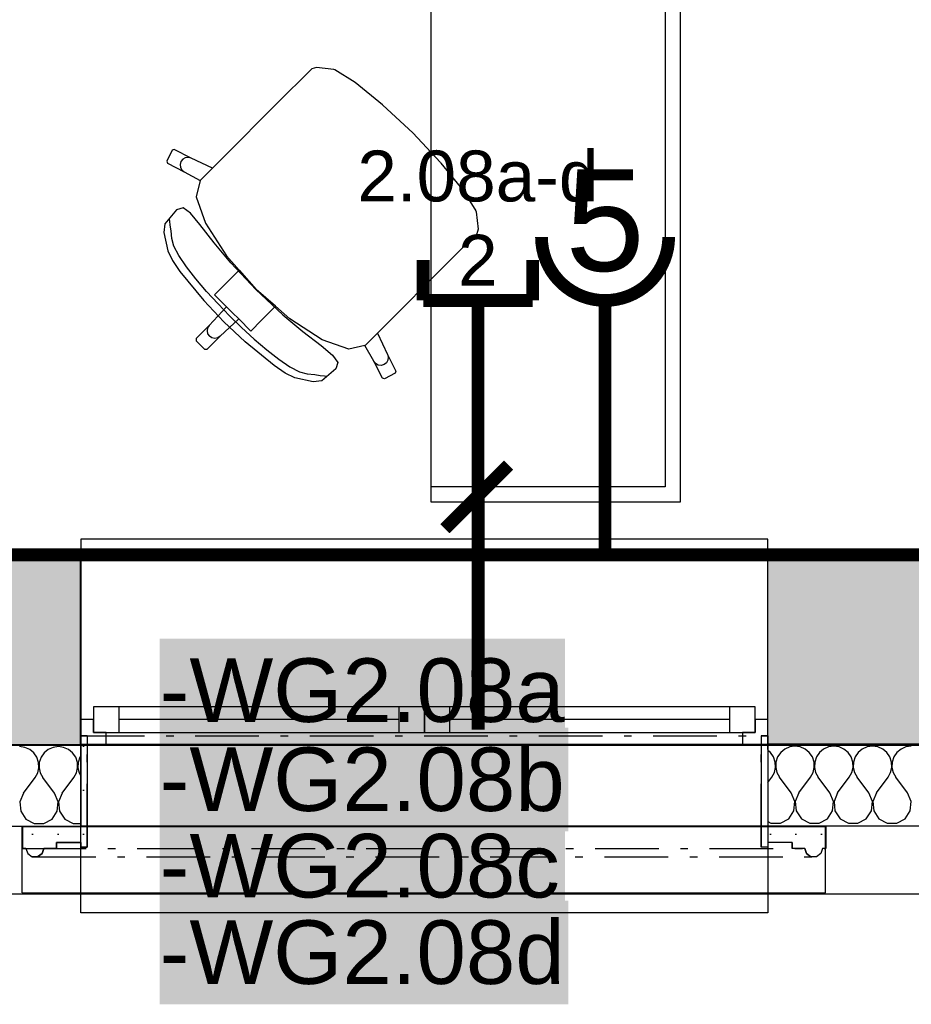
# Model space of a CAD drawing. Extents: x -12025 to 39812, y -30157 to 12.
# Tile 4 of 59: x 13350 to 15102, y -21509 to -19573. Entities that reach past the tile are written whole.
import ezdxf
from ezdxf.enums import TextEntityAlignment as Align

# ---------------------------------------------------------------- set-up
doc = ezdxf.new("R2010")
doc.units = 0
doc.header["$MEASUREMENT"] = 0
for name, pattern in [('Telekomunikacni vodic', [9.25, 3, -0.75, 3, -0.75, 0.125, -0.75, 0.125, -0.75]), ('Čerchovaná M', [225, 125, -42.5, 15, -42.5]), ('Čerchovaná S', [175, 75, -42.5, 15, -42.5])]:
    doc.linetypes.add(name, pattern=pattern)
for name, color, linetype in [('0 (Pozadí)', 254, 'Continuous'), ('OÚ Dukovany internet + tv + data', 192, 'Continuous'), ('OÚ Dukovany půdorys podklad 2NP', 7, 'Continuous'), ('OÚ Dukovany zásuvky', 92, 'Continuous'), ('Zakladni', 7, 'Continuous')]:
    doc.layers.add(name, color=color, linetype=linetype)
doc.styles.add('Arial', font='txt')
doc.styles.add('Arial_B', font='txt')
pattern_1 = [(0, (0, 0), (0, 86.60254), [0, -50]), (0, (25, 43.3), (0, 86.60254), [0, -50])]

# ---------------------------------------------------------------- blocks, each defined once
blk = doc.blocks.new('Zásuvka (2)')
at = {"color": 0, "linetype": 'Continuous', "const_width": 25}
for points in [[(0, -125, -0.414214), (-125, 0)], [(125, 0, -0.414214), (0, -125)]]:
    blk.add_lwpolyline(points, format="xyb", dxfattribs=at)
blk.add_lwpolyline([(0, -250), (0, -125)], dxfattribs=at)
at = {"color": 0, "linetype": 'Continuous', "style": 'Arial'}
blk.add_text('5', height=200, dxfattribs=at).set_placement((0, -66.9), align=Align.CENTER)
blk = doc.blocks.new('Telekomunikační zásuvka (10)')
at = {"color": 0, "linetype": 'Continuous', "const_width": 25}
for points in [[(-107.5, 204.3), (-107.5, 125)], [(107.5, 204.3), (107.5, 125)], [(-107.5, 125), (107.5, 125)], [(0, 125), (0, 0)]]:
    blk.add_lwpolyline(points, dxfattribs=at)
at = {"color": 0, "linetype": 'Continuous', "style": 'Arial'}
for s, p in [('2.08a-d', (0, 319.7)), ('2', (0, 154.1))]:
    blk.add_text(s, height=100, dxfattribs=at).set_placement(p, align=Align.CENTER)
blk = doc.blocks.new('(61)')
at = {"color": 7, "linetype": 'Continuous', "const_width": 25}
for points in [[(60, 60), (-65, -65)], [(0, 0), (0, -460)]]:
    blk.add_lwpolyline(points, dxfattribs=at)
at = {"layer": '0 (Pozadí)', "linetype": 'Continuous'}
blk.add_solid([(-625.8, -456.3), (177.3, -456.3), (-625.8, -659.8), (177.3, -659.8)], dxfattribs=at)
at = {"color": 7, "linetype": 'Continuous', "style": 'Arial_B'}
blk.add_text('-WG2.08b', height=125, dxfattribs=at).set_placement((-625.8, -619.8))
blk = doc.blocks.new('(62)')
at = {"color": 7, "linetype": 'Continuous', "const_width": 25}
for points in [[(60, 60), (-65, -65)], [(0, 0), (0, -460)]]:
    blk.add_lwpolyline(points, dxfattribs=at)
at = {"layer": '0 (Pozadí)', "linetype": 'Continuous'}
blk.add_solid([(-625.1, -626.3), (170.8, -626.3), (-625.1, -829.8), (170.8, -829.8)], dxfattribs=at)
at = {"color": 7, "linetype": 'Continuous', "style": 'Arial_B'}
blk.add_text('-WG2.08c', height=125, dxfattribs=at).set_placement((-625.1, -789.8))
blk = doc.blocks.new('(63)')
at = {"color": 7, "linetype": 'Continuous', "const_width": 25}
for points in [[(60, 60), (-65, -65)], [(0, 0), (0, -460)]]:
    blk.add_lwpolyline(points, dxfattribs=at)
at = {"layer": '0 (Pozadí)', "linetype": 'Continuous'}
blk.add_solid([(-625.1, -796.3), (178, -796.3), (-625.1, -999.8), (178, -999.8)], dxfattribs=at)
at = {"color": 7, "linetype": 'Continuous', "style": 'Arial_B'}
blk.add_text('-WG2.08d', height=125, dxfattribs=at).set_placement((-625.1, -959.8))
blk = doc.blocks.new('(64)')
at = {"color": 7, "linetype": 'Continuous', "const_width": 25}
for points in [[(60, 60), (-65, -65)], [(0, 0), (0, -460)]]:
    blk.add_lwpolyline(points, dxfattribs=at)
at = {"layer": '0 (Pozadí)', "linetype": 'Continuous'}
blk.add_solid([(-625.1, -281.3), (170.8, -281.3), (-625.1, -484.8), (170.8, -484.8)], dxfattribs=at)
at = {"color": 7, "linetype": 'Continuous', "style": 'Arial_B'}
blk.add_text('-WG2.08a', height=125, dxfattribs=at).set_placement((-625.1, -444.8))

msp = doc.modelspace()

# ---------------------------------------------------------------- hatches: boundary and pattern name
at = {"layer": 'OÚ Dukovany půdorys podklad 2NP', "linetype": 'Continuous'}
h = msp.add_hatch(dxfattribs=at)
h.set_pattern_fill('OMÍTKA_01', color=21, style=0, pattern_type=2)
h.set_pattern_definition(pattern_1)
edge = h.paths.add_edge_path()
edge.add_spline(control_points=[(13355.4, -21158.9), (13355.4, -21158.9), (13355.4, -21202), (13355.4, -21202)], knot_values=[0, 0, 0, 0, 1, 1, 1, 1], degree=3, periodic=0)
edge.add_spline(control_points=[(13355.4, -21202), (13355.4, -21202), (13361.9, -21202), (13361.9, -21202)], knot_values=[0, 0, 0, 0, 1, 1, 1, 1], degree=3, periodic=0)
edge.add_spline(control_points=[(13361.9, -21202), (13361.9, -21202), (13365.3, -21212.2), (13365.3, -21212.2)], knot_values=[0, 0, 0, 0, 1, 1, 1, 1], degree=3, periodic=0)
edge.add_spline(control_points=[(13365.3, -21212.2), (13365.3, -21212.2), (13374, -21218.6), (13374, -21218.6)], knot_values=[0, 0, 0, 0, 1, 1, 1, 1], degree=3, periodic=0)
edge.add_spline(control_points=[(13374, -21218.6), (13374, -21218.6), (13384.8, -21218.6), (13384.8, -21218.6)], knot_values=[0, 0, 0, 0, 1, 1, 1, 1], degree=3, periodic=0)
edge.add_spline(control_points=[(13384.8, -21218.6), (13384.8, -21218.6), (13393.6, -21212.2), (13393.6, -21212.2)], knot_values=[0, 0, 0, 0, 1, 1, 1, 1], degree=3, periodic=0)
edge.add_spline(control_points=[(13393.6, -21212.2), (13393.6, -21212.2), (13396.9, -21202), (13396.9, -21202)], knot_values=[0, 0, 0, 0, 1, 1, 1, 1], degree=3, periodic=0)
edge.add_spline(control_points=[(13396.9, -21202), (13396.9, -21202), (13421.9, -21202), (13421.9, -21202)], knot_values=[0, 0, 0, 0, 1, 1, 1, 1], degree=3, periodic=0)
edge.add_spline(control_points=[(13421.9, -21202), (13421.9, -21202), (13421.9, -21190.6), (13421.9, -21190.6)], knot_values=[0, 0, 0, 0, 1, 1, 1, 1], degree=3, periodic=0)
edge.add_spline(control_points=[(13421.9, -21190.6), (13421.9, -21190.6), (13469.7, -21190.6), (13469.7, -21190.6)], knot_values=[0, 0, 0, 0, 1, 1, 1, 1], degree=3, periodic=0)
edge.add_spline(control_points=[(13469.7, -21190.6), (13469.7, -21190.6), (13469.7, -21199.8), (13469.7, -21199.8)], knot_values=[0, 0, 0, 0, 1, 1, 1, 1], degree=3, periodic=0)
edge.add_spline(control_points=[(13469.7, -21199.8), (13469.7, -21199.8), (13482.4, -21199.8), (13482.4, -21199.8)], knot_values=[0, 0, 0, 0, 1, 1, 1, 1], degree=3, periodic=0)
edge.add_spline(control_points=[(13482.4, -21199.8), (13482.4, -21199.8), (13482.4, -20981), (13482.4, -20981)], knot_values=[0, 0, 0, 0, 1, 1, 1, 1], degree=3, periodic=0)
edge.add_spline(control_points=[(13482.4, -20981), (13482.4, -20981), (13469.7, -20981), (13469.7, -20981)], knot_values=[0, 0, 0, 0, 1, 1, 1, 1], degree=3, periodic=0)
edge.add_spline(control_points=[(13469.7, -20981), (13469.7, -20981), (13469.7, -21158.9), (13469.7, -21158.9)], knot_values=[0, 0, 0, 0, 1, 1, 1, 1], degree=3, periodic=0)
edge.add_spline(control_points=[(13469.7, -21158.9), (13469.7, -21158.9), (13355.4, -21158.9), (13355.4, -21158.9)], knot_values=[0, 0, 0, 0, 1, 1, 1, 1], degree=3, periodic=0)
edge.add_spline(control_points=[(13355.4, -21158.9), (13355.4, -21158.9), (13355.4, -21158.9), (13355.4, -21158.9)], knot_values=[0, 0, 0, 0, 1, 1, 1, 1], degree=3, periodic=0)
h = msp.add_hatch(dxfattribs=at)
h.set_pattern_fill('OMÍTKA_01', color=21, style=0, pattern_type=2)
h.set_pattern_definition(pattern_1)
edge = h.paths.add_edge_path()
edge.add_spline(control_points=[(14819.7, -21158.9), (14819.7, -21158.9), (14819.7, -20981), (14819.7, -20981)], knot_values=[0, 0, 0, 0, 1, 1, 1, 1], degree=3, periodic=0)
edge.add_spline(control_points=[(14819.7, -20981), (14819.7, -20981), (14807, -20981), (14807, -20981)], knot_values=[0, 0, 0, 0, 1, 1, 1, 1], degree=3, periodic=0)
edge.add_spline(control_points=[(14807, -20981), (14807, -20981), (14807, -21199.8), (14807, -21199.8)], knot_values=[0, 0, 0, 0, 1, 1, 1, 1], degree=3, periodic=0)
edge.add_spline(control_points=[(14807, -21199.8), (14807, -21199.8), (14819.7, -21199.8), (14819.7, -21199.8)], knot_values=[0, 0, 0, 0, 1, 1, 1, 1], degree=3, periodic=0)
edge.add_spline(control_points=[(14819.7, -21199.8), (14819.7, -21199.8), (14819.7, -21190.6), (14819.7, -21190.6)], knot_values=[0, 0, 0, 0, 1, 1, 1, 1], degree=3, periodic=0)
edge.add_spline(control_points=[(14819.7, -21190.6), (14819.7, -21190.6), (14867.5, -21190.6), (14867.5, -21190.6)], knot_values=[0, 0, 0, 0, 1, 1, 1, 1], degree=3, periodic=0)
edge.add_spline(control_points=[(14867.5, -21190.6), (14867.5, -21190.6), (14867.5, -21202), (14867.5, -21202)], knot_values=[0, 0, 0, 0, 1, 1, 1, 1], degree=3, periodic=0)
edge.add_spline(control_points=[(14867.5, -21202), (14867.5, -21202), (14892.5, -21202), (14892.5, -21202)], knot_values=[0, 0, 0, 0, 1, 1, 1, 1], degree=3, periodic=0)
edge.add_spline(control_points=[(14892.5, -21202), (14892.5, -21202), (14895.8, -21212.2), (14895.8, -21212.2)], knot_values=[0, 0, 0, 0, 1, 1, 1, 1], degree=3, periodic=0)
edge.add_spline(control_points=[(14895.8, -21212.2), (14895.8, -21212.2), (14904.6, -21218.6), (14904.6, -21218.6)], knot_values=[0, 0, 0, 0, 1, 1, 1, 1], degree=3, periodic=0)
edge.add_spline(control_points=[(14904.6, -21218.6), (14904.6, -21218.6), (14915.4, -21218.6), (14915.4, -21218.6)], knot_values=[0, 0, 0, 0, 1, 1, 1, 1], degree=3, periodic=0)
edge.add_spline(control_points=[(14915.4, -21218.6), (14915.4, -21218.6), (14924.1, -21212.2), (14924.1, -21212.2)], knot_values=[0, 0, 0, 0, 1, 1, 1, 1], degree=3, periodic=0)
edge.add_spline(control_points=[(14924.1, -21212.2), (14924.1, -21212.2), (14927.4, -21202), (14927.4, -21202)], knot_values=[0, 0, 0, 0, 1, 1, 1, 1], degree=3, periodic=0)
edge.add_spline(control_points=[(14927.4, -21202), (14927.4, -21202), (14934, -21202), (14934, -21202)], knot_values=[0, 0, 0, 0, 1, 1, 1, 1], degree=3, periodic=0)
edge.add_spline(control_points=[(14934, -21202), (14934, -21202), (14934, -21158.9), (14934, -21158.9)], knot_values=[0, 0, 0, 0, 1, 1, 1, 1], degree=3, periodic=0)
edge.add_spline(control_points=[(14934, -21158.9), (14934, -21158.9), (14819.7, -21158.9), (14819.7, -21158.9)], knot_values=[0, 0, 0, 0, 1, 1, 1, 1], degree=3, periodic=0)
edge.add_spline(control_points=[(14819.7, -21158.9), (14819.7, -21158.9), (14819.7, -21158.9), (14819.7, -21158.9)], knot_values=[0, 0, 0, 0, 1, 1, 1, 1], degree=3, periodic=0)

# ---------------------------------------------------------------- linework, layer by layer
at = {"layer": 'OÚ Dukovany internet + tv + data', "linetype": 'Telekomunikacni vodic', "ltscale": 100, "const_width": 25}
msp.add_lwpolyline([(12302.8, -20625), (13500, -20625), (14250, -20625), (14250, -20250)], dxfattribs=at)
at = {"layer": 'OÚ Dukovany půdorys podklad 2NP', "color": 1, "linetype": 'Continuous'}
for p, q in [((14617.9, -18678.7), (14617.9, -20491.1)), ((14647.9, -20491.1), (14647.9, -18678.7)), ((13923.6, -19669.6), (13901.7, -19691.6)), ((13932.9, -19666.8), (13923.6, -19669.6)), ((13966.9, -19670.7), (13932.9, -19666.8)), ((13969, -19671.6), (13966.9, -19670.7)), ((14009, -19696.6), (13969, -19671.6)), ((13901.7, -19691.6), (13876.2, -19717.1)), ((14062.7, -19740.1), (14009, -19696.6)), ((13876.2, -19717.1), (13728.3, -19864.9)), ((14063.5, -19740.8), (14062.7, -19740.1)), ((14121.9, -19795.6), (14063.5, -19740.8)), ((14121.9, -19795.6), (14176.7, -19854)), ((13649.4, -19829.7), (13638.6, -19851)), ((13653.5, -19828.4), (13649.4, -19829.7)), ((13686.6, -19845.4), (13653.5, -19828.4)), ((13638.6, -19851), (13639.9, -19855.1)), ((13639.9, -19855.1), (13673, -19872.1)), ((13666.4, -19851.8), (13664.8, -19857.5)), ((13664.8, -19857.5), (13665.5, -19863.3)), ((13670, -19847.2), (13666.4, -19851.8)), ((13675.1, -19844.4), (13670, -19847.2)), ((13680.9, -19843.7), (13675.1, -19844.4)), ((13686.6, -19845.4), (13680.9, -19843.7)), ((13728.3, -19864.9), (13686.6, -19845.4)), ((14176.7, -19854), (14177.4, -19854.8)), ((14177.4, -19854.8), (14220.9, -19908.5)), ((13665.5, -19863.3), (13668.4, -19868.4)), ((13668.4, -19868.4), (13673, -19872.1)), ((13673, -19872.1), (13704, -19889.4)), ((13704.1, -19889.2), (13728.3, -19864.9)), ((13704, -19889.4), (13696.6, -19921.3)), ((13704.1, -19889.2), (13704, -19889.4)), ((14220.9, -19908.5), (14245.9, -19948.5)), ((13696.6, -19921.3), (13714.9, -19973.3)), ((13657.9, -19946.5), (13634.8, -19974.3)), ((13670.9, -19943), (13657.9, -19946.5)), ((13685.2, -19953.1), (13670.9, -19943)), ((13703.8, -19975.3), (13685.2, -19953.1)), ((14245.9, -19948.5), (14246.8, -19950.7)), ((14246.8, -19950.7), (14250.8, -19984.6)), ((13644.4, -19969), (13643.6, -19964.5)), ((13645.2, -19977.1), (13644.4, -19969)), ((13714.9, -19973.3), (13756.3, -20037.1)), ((13634.8, -19974.3), (13632.9, -19991.1)), ((13632.9, -19991.1), (13640.6, -20027.2)), ((13647.2, -19987.8), (13645.2, -19977.1)), ((13648.4, -20003.2), (13647.2, -19987.8)), ((13731.7, -20011.5), (13703.8, -19975.3)), ((14250.8, -19984.6), (14247.9, -19993.9)), ((13652.3, -20018), (13648.4, -20003.2)), ((13764.4, -20050.8), (13731.7, -20011.5)), ((14247.9, -19993.9), (14225.9, -20015.8)), ((13640.6, -20027.2), (13649.6, -20046.4)), ((13662.2, -20036.8), (13652.3, -20018)), ((14225.9, -20015.8), (14200.4, -20041.3)), ((13649.6, -20046.4), (13664.5, -20068.1)), ((13677.1, -20058.7), (13662.2, -20036.8)), ((13756.3, -20037.1), (13781.1, -20065.3)), ((13813.9, -20103.6), (13764.4, -20050.8)), ((14200.4, -20041.3), (14052.6, -20189.2)), ((13664.5, -20068.1), (13711.3, -20124.8)), ((13695.7, -20082.5), (13677.1, -20058.7)), ((13781.1, -20065.3), (13753.7, -20092.6)), ((13781.1, -20065.3), (13814.4, -20103.1)), ((13716.8, -20107.2), (13695.7, -20082.5)), ((13739.4, -20131.8), (13716.8, -20107.2)), ((13753.7, -20092.6), (13732.5, -20113.8)), ((13813.9, -20103.6), (13866.7, -20153.1)), ((13852.2, -20136.4), (13814.4, -20103.1)), ((13711.3, -20124.8), (13750.5, -20167)), ((13732.5, -20113.8), (13756.2, -20137.4)), ((13756.2, -20137.4), (13722.2, -20174)), ((13762.2, -20155.3), (13739.4, -20131.8)), ((13756.2, -20137.4), (13768.1, -20149.4)), ((13852.2, -20136.4), (13824.9, -20163.8)), ((13880.4, -20161.2), (13852.2, -20136.4)), ((13780.1, -20161.3), (13743.5, -20195.3)), ((13792.7, -20206.2), (13750.5, -20167)), ((13762.2, -20155.3), (13785.7, -20178.1)), ((13780.1, -20161.3), (13768.1, -20149.4)), ((13803.7, -20185), (13780.1, -20161.3)), ((13824.9, -20163.8), (13803.7, -20185)), ((13866.7, -20153.1), (13906, -20185.8)), ((13944.2, -20202.6), (13880.4, -20161.2)), ((13722.2, -20174), (13696.1, -20200)), ((13719, -20178.8), (13717.8, -20184.6)), ((13717.8, -20184.6), (13719, -20190.3)), ((13722.2, -20174), (13719, -20178.8)), ((13785.7, -20178.1), (13810.3, -20200.7)), ((13906, -20185.8), (13942.2, -20213.7)), ((13696.1, -20200), (13696.1, -20204.3)), ((13696.1, -20204.3), (13704.7, -20212.8)), ((13743.5, -20195.3), (13717.5, -20221.4)), ((13719, -20190.3), (13722.3, -20195.2)), ((13727.2, -20198.5), (13722.3, -20195.2)), ((13732.9, -20199.7), (13727.2, -20198.5)), ((13738.7, -20198.5), (13732.9, -20199.7)), ((13743.5, -20195.3), (13738.7, -20198.5)), ((13849.4, -20253), (13792.7, -20206.2)), ((13810.3, -20200.7), (13835, -20221.8)), ((13996.2, -20220.9), (13944.2, -20202.6)), ((14028.3, -20213.4), (14052.6, -20189.2)), ((14052.6, -20189.2), (14072.1, -20230.9)), ((13713.2, -20221.4), (13704.7, -20212.8)), ((13717.5, -20221.4), (13713.2, -20221.4)), ((13835, -20221.8), (13858.9, -20240.4)), ((13942.2, -20213.7), (13964.4, -20232.3)), ((14028.1, -20213.5), (13996.2, -20220.9)), ((14028.3, -20213.4), (14028.1, -20213.5)), ((14045.4, -20244.5), (14028.1, -20213.5)), ((13858.9, -20240.4), (13880.7, -20255.3)), ((13964.4, -20232.3), (13974.5, -20246.6)), ((14049.1, -20249.1), (14045.4, -20244.5)), ((14062.4, -20277.6), (14045.4, -20244.5)), ((14073.1, -20242.4), (14070.3, -20247.5)), ((14072.1, -20230.9), (14073.8, -20236.6)), ((14072.1, -20230.9), (14089.1, -20264)), ((14073.8, -20236.6), (14073.1, -20242.4)), ((13871.1, -20267.9), (13849.4, -20253)), ((13880.7, -20255.3), (13899.5, -20265.2)), ((13971, -20259.6), (13943.2, -20282.7)), ((13974.5, -20246.6), (13971, -20259.6)), ((14054.2, -20252), (14049.1, -20249.1)), ((14060, -20252.7), (14054.2, -20252)), ((14065.7, -20251.1), (14060, -20252.7)), ((14070.3, -20247.5), (14065.7, -20251.1)), ((14089.1, -20264), (14087.8, -20268.1)), ((13890.3, -20276.9), (13871.1, -20267.9)), ((13926.4, -20284.6), (13890.3, -20276.9)), ((13899.5, -20265.2), (13914.3, -20269.1)), ((13914.3, -20269.1), (13929.7, -20270.3)), ((13943.2, -20282.7), (13926.4, -20284.6)), ((13929.7, -20270.3), (13940.4, -20272.3)), ((13940.4, -20272.3), (13948.5, -20273.1)), ((13948.5, -20273.1), (13953, -20273.9)), ((14066.5, -20278.9), (14062.4, -20277.6)), ((14087.8, -20268.1), (14066.5, -20278.9)), ((14157.7, -20491.1), (14157.7, -20521.1)), ((14617.9, -20491.1), (14157.7, -20491.1)), ((14647.9, -20521.1), (14647.9, -20491.1)), ((14157.7, -20521.1), (14617.9, -20521.1)), ((14617.9, -20521.1), (14647.9, -20521.1)), ((14819.8, -20593.9), (13469.8, -20593.9)), ((13469.8, -20593.9), (13469.8, -20623.9)), ((14819.8, -20623.9), (14819.8, -20593.9)), ((13469.8, -20623.9), (13469.1, -20623.9)), ((13469.8, -20623.9), (13469.8, -20998.9)), ((14819.8, -20623.9), (13469.8, -20623.9)), ((13469.8, -20948.9), (13469.8, -20623.9)), ((14819.8, -20948.9), (14819.8, -20623.9)), ((13544.8, -20923.9), (13494.8, -20923.9)), ((13494.8, -20923.9), (13494.8, -20973.9)), ((14094.8, -20923.9), (13544.8, -20923.9)), ((13544.8, -20973.9), (13544.8, -20923.9)), ((14094.8, -20923.9), (13544.8, -20923.9)), ((14144.8, -20923.9), (14094.8, -20923.9)), ((14094.8, -20923.9), (14094.8, -20973.9)), ((14194.8, -20923.9), (14144.8, -20923.9)), ((14144.8, -20923.9), (14144.8, -20973.9)), ((14144.8, -20973.9), (14144.8, -20923.9)), ((14744.8, -20923.9), (14194.8, -20923.9)), ((14194.8, -20973.9), (14194.8, -20923.9)), ((14744.8, -20923.9), (14194.8, -20923.9)), ((14794.8, -20923.9), (14744.8, -20923.9)), ((14744.8, -20923.9), (14744.8, -20973.9)), ((14794.8, -20973.9), (14794.8, -20923.9)), ((13494.8, -20948.9), (13469.8, -20948.9)), ((13469.8, -20998.9), (13469.8, -20948.9)), ((13469.8, -20998.9), (13469.8, -20948.9)), ((13494.8, -20973.9), (13494.8, -20948.9)), ((14094.8, -20948.9), (13544.8, -20948.9)), ((14744.8, -20948.9), (14194.8, -20948.9)), ((14819.8, -20948.9), (14794.8, -20948.9)), ((14794.8, -20948.9), (14794.8, -20973.9)), ((14819.8, -20998.9), (14819.8, -20948.9)), ((14819.8, -20998.9), (14819.8, -20948.9)), ((13519.8, -20973.9), (13494.8, -20973.9)), ((13494.8, -20973.9), (13544.8, -20973.9)), ((13519.8, -20998.9), (13519.8, -20973.9)), ((13544.8, -20973.9), (14094.8, -20973.9)), ((14094.8, -20973.9), (14144.8, -20973.9)), ((14144.8, -20973.9), (14194.8, -20973.9)), ((14194.8, -20973.9), (14744.8, -20973.9)), ((14744.8, -20973.9), (14794.8, -20973.9)), ((14794.8, -20973.9), (14769.8, -20973.9)), ((14769.8, -20973.9), (14769.8, -20998.9)), ((13469.8, -20998.1), (11839, -20998.9)), ((13469.1, -20998.9), (13469.8, -20998.9)), ((13469.7, -20981), (13469.7, -21158.9)), ((13482.4, -20981), (13469.7, -20981)), ((14819.8, -20997.4), (13469.8, -20998.1)), ((13469.8, -21008.1), (13469.8, -20998.1)), ((13469.8, -21008.1), (13469.8, -20998.1)), ((13469.8, -21328.9), (13469.8, -20998.9)), ((14819.8, -20998.9), (13469.8, -20998.9)), ((13469.8, -20998.9), (13519.8, -20998.9)), ((13482.4, -20981), (13482.4, -21199.8)), ((13519.8, -20998.9), (14144.8, -20998.9)), ((14144.8, -20998.9), (14769.8, -20998.9)), ((14769.8, -20998.9), (14819.8, -20998.9)), ((14819.7, -20981), (14807, -20981)), ((14807, -20981), (14807, -21199.8)), ((14819.7, -20981), (14819.7, -21158.9)), ((16311.1, -20996.7), (14819.8, -20997.4)), ((14819.8, -21007.4), (14819.8, -20997.4)), ((14819.8, -21007.4), (14819.8, -20997.4)), ((14819.8, -20998.9), (14819.8, -21328.9)), ((13469.8, -21008.1), (13469.9, -21158.1)), ((13469.8, -21008.1), (13469.9, -21158.1)), ((14819.8, -21007.4), (14819.9, -21157.4)), ((14819.8, -21007.4), (14819.9, -21157.4)), ((32159.3, -21157), (11676.2, -21158.9)), ((11676.2, -21159), (13469.9, -21158.1)), ((13354.8, -21158.8), (14933.4, -21158.8)), ((13354.8, -21289.6), (13354.8, -21158.8)), ((13355.4, -21158.9), (13355.4, -21202)), ((13469.7, -21158.9), (13355.4, -21158.9)), ((14819.9, -21157.4), (13469.9, -21158.1)), ((14934, -21158.9), (14819.7, -21158.9)), ((14819.9, -21157.4), (16311.2, -21156.7)), ((14933.4, -21289.6), (14933.4, -21158.8)), ((14934, -21158.9), (14934, -21202)), ((13421.9, -21190.6), (13421.9, -21202)), ((13469.7, -21190.6), (13421.9, -21190.6)), ((13469.7, -21190.6), (13469.7, -21199.8)), ((14819.7, -21190.6), (14819.7, -21199.8)), ((14867.5, -21190.6), (14819.7, -21190.6)), ((14867.5, -21190.6), (14867.5, -21202)), ((13361.9, -21202), (13355.4, -21202)), ((13361.9, -21202), (13365.3, -21212.2)), ((13365.3, -21212.2), (13374, -21218.6)), ((13393.6, -21212.2), (13384.8, -21218.6)), ((13396.9, -21202), (13393.6, -21212.2)), ((13421.9, -21202), (13396.9, -21202)), ((13482.4, -21199.8), (13469.7, -21199.8)), ((14819.7, -21199.8), (14807, -21199.8)), ((14892.5, -21202), (14867.5, -21202)), ((14892.5, -21202), (14895.8, -21212.2)), ((14895.8, -21212.2), (14904.6, -21218.6)), ((14924.1, -21212.2), (14915.4, -21218.6)), ((14927.4, -21202), (14924.1, -21212.2)), ((14934, -21202), (14927.4, -21202)), ((13384.8, -21218.6), (13374, -21218.6)), ((14915.4, -21218.6), (14904.6, -21218.6)), ((11541.1, -21291.7), (32292.1, -21289.8)), ((13354.8, -21289.6), (14933.4, -21289.6)), ((14819.8, -21328.9), (13469.8, -21328.9))]:
    msp.add_line(p, q, dxfattribs=at)
at = {"layer": 'OÚ Dukovany půdorys podklad 2NP', "color": 7, "linetype": 'Continuous'}
for p, q in [((13469.1, -20623.9), (12220.6, -20623.9)), ((13469.1, -20798.9), (13469.1, -20623.9)), ((14819.8, -20948.9), (14819.8, -20623.9)), ((16011, -20623.9), (14819.8, -20623.9)), ((13469.1, -20848.9), (13469.1, -20798.9)), ((13469.1, -20998.9), (13469.1, -20848.9)), ((14819.8, -20998.9), (14819.8, -20948.9)), ((12214.1, -20998.9), (13469.1, -20998.9)), ((14819.8, -20998.9), (16304.6, -20998.9))]:
    msp.add_line(p, q, dxfattribs=at)
at = {"layer": 'OÚ Dukovany půdorys podklad 2NP', "color": 1, "linetype": 'Čerchovaná M'}
for p, q in [((13469.7, -20981), (13469.7, -21158.9)), ((13482.4, -20981), (13469.7, -20981)), ((13469.7, -20981), (13469.7, -21158.9)), ((13469.7, -20981), (14819.7, -20981)), ((13482.4, -21199.8), (13482.4, -20981)), ((14807, -21199.8), (14807, -20981)), ((14807, -20981), (14819.7, -20981)), ((14819.7, -20981), (14819.7, -21158.9)), ((14819.7, -20981), (14819.7, -21158.9)), ((13355.4, -21158.9), (13355.4, -21202)), ((13469.7, -21158.9), (13355.4, -21158.9)), ((13355.4, -21158.9), (13355.4, -21202)), ((13355.4, -21158.9), (14934, -21158.9)), ((14819.7, -21158.9), (14934, -21158.9)), ((14934, -21158.9), (14934, -21202)), ((14934, -21158.9), (14934, -21202)), ((13421.9, -21202), (13421.9, -21190.6)), ((13421.9, -21190.6), (13469.7, -21190.6)), ((13469.7, -21190.6), (13469.7, -21199.8)), ((14819.7, -21190.6), (14819.7, -21199.8)), ((14867.5, -21190.6), (14819.7, -21190.6)), ((14867.5, -21202), (14867.5, -21190.6)), ((13355.4, -21202), (13361.9, -21202)), ((13355.4, -21202), (14934, -21202)), ((13361.9, -21202), (13365.3, -21212.2)), ((13361.9, -21202), (13365.3, -21212.2)), ((13365.3, -21212.2), (13374, -21218.6)), ((13365.3, -21212.2), (13374, -21218.6)), ((13384.8, -21218.6), (13393.6, -21212.2)), ((13393.6, -21212.2), (13396.9, -21202)), ((13396.9, -21202), (13421.9, -21202)), ((13469.7, -21199.8), (13482.4, -21199.8)), ((14819.7, -21199.8), (14807, -21199.8)), ((14892.5, -21202), (14867.5, -21202)), ((14895.8, -21212.2), (14892.5, -21202)), ((14904.6, -21218.6), (14895.8, -21212.2)), ((14924.1, -21212.2), (14915.4, -21218.6)), ((14924.1, -21212.2), (14915.4, -21218.6)), ((14927.4, -21202), (14924.1, -21212.2)), ((14927.4, -21202), (14924.1, -21212.2)), ((14934, -21202), (14927.4, -21202)), ((13374, -21218.6), (13384.8, -21218.6)), ((13374, -21218.6), (14915.4, -21218.6)), ((14915.4, -21218.6), (14904.6, -21218.6))]:
    msp.add_line(p, q, dxfattribs=at)
at = {"layer": 'OÚ Dukovany půdorys podklad 2NP', "color": 21, "linetype": 'Continuous'}
for p, q in [((13359.8, -21003.4), (13349.4, -21002)), ((13369.4, -21007.6), (13359.8, -21003.4)), ((13377.5, -21014.3), (13369.4, -21007.6)), ((13383.5, -21023), (13377.5, -21014.3)), ((13397.5, -21014.3), (13391.5, -21023)), ((13405.5, -21007.6), (13397.5, -21014.3)), ((13415.2, -21003.4), (13405.5, -21007.6)), ((13425.6, -21001.9), (13415.2, -21003.4)), ((13436, -21003.4), (13425.6, -21001.9)), ((13445.6, -21007.6), (13436, -21003.4)), ((13453.7, -21014.3), (13445.6, -21007.6)), ((13459.7, -21023), (13453.7, -21014.3)), ((14825.1, -21013.6), (14819.8, -21009.3)), ((14831.1, -21022.3), (14825.1, -21013.6)), ((14845.1, -21013.6), (14839.1, -21022.3)), ((14853.2, -21006.9), (14845.1, -21013.6)), ((14862.8, -21002.7), (14853.2, -21006.9)), ((14873.2, -21001.2), (14862.8, -21002.7)), ((14883.6, -21002.7), (14873.2, -21001.2)), ((14893.2, -21006.9), (14883.6, -21002.7)), ((14901.3, -21013.6), (14893.2, -21006.9)), ((14907.3, -21022.3), (14901.3, -21013.6)), ((14921.3, -21013.6), (14915.3, -21022.3)), ((14929.4, -21006.9), (14921.3, -21013.6)), ((14939, -21002.6), (14929.4, -21006.9)), ((14949.4, -21001.2), (14939, -21002.6)), ((14959.8, -21002.6), (14949.4, -21001.2)), ((14969.4, -21006.9), (14959.8, -21002.6)), ((14977.5, -21013.6), (14969.4, -21006.9)), ((14983.5, -21022.2), (14977.5, -21013.6)), ((14997.5, -21013.6), (14991.5, -21022.2)), ((15005.5, -21006.9), (14997.5, -21013.6)), ((15015.2, -21002.6), (15005.5, -21006.9)), ((15025.6, -21001.2), (15015.2, -21002.6)), ((15036, -21002.6), (15025.6, -21001.2)), ((15045.6, -21006.8), (15036, -21002.6)), ((15053.7, -21013.5), (15045.6, -21006.8)), ((15059.7, -21022.2), (15053.7, -21013.5)), ((15073.6, -21013.5), (15067.7, -21022.2)), ((15081.7, -21006.8), (15073.6, -21013.5)), ((15091.3, -21002.6), (15081.7, -21006.8)), ((15101.8, -21001.1), (15091.3, -21002.6)), ((13386.8, -21033), (13383.5, -21023)), ((13387.3, -21043.5), (13386.8, -21033)), ((13388.2, -21033), (13387.6, -21043.5)), ((13391.5, -21023), (13388.2, -21033)), ((13463, -21032.9), (13459.7, -21023)), ((13463.5, -21043.4), (13463, -21032.9)), ((13464.3, -21032.9), (13463.8, -21043.4)), ((13467.7, -21023), (13464.3, -21032.9)), ((13469.8, -21019.9), (13467.7, -21023)), ((14834.4, -21032.3), (14831.1, -21022.3)), ((14835, -21042.8), (14834.4, -21032.3)), ((14835.8, -21032.3), (14835.3, -21042.8)), ((14839.1, -21022.3), (14835.8, -21032.3)), ((14910.6, -21032.2), (14907.3, -21022.3)), ((14911.1, -21042.7), (14910.6, -21032.2)), ((14912, -21032.2), (14911.5, -21042.7)), ((14915.3, -21022.3), (14912, -21032.2)), ((14986.8, -21032.2), (14983.5, -21022.2)), ((14987.3, -21042.7), (14986.8, -21032.2)), ((14988.2, -21032.2), (14987.6, -21042.7)), ((14991.5, -21022.2), (14988.2, -21032.2)), ((15063, -21032.2), (15059.7, -21022.2)), ((15063.5, -21042.7), (15063, -21032.2)), ((15064.3, -21032.2), (15063.8, -21042.7)), ((15067.7, -21022.2), (15064.3, -21032.2)), ((13379.9, -21062.9), (13385, -21053.7)), ((13385, -21053.7), (13387.3, -21043.5)), ((13387.6, -21043.5), (13390, -21053.7)), ((13390, -21053.7), (13395.1, -21062.9)), ((13456.1, -21062.9), (13461.2, -21053.7)), ((13461.2, -21053.7), (13463.5, -21043.4)), ((13463.8, -21043.4), (13466.2, -21053.7)), ((13466.2, -21053.7), (13469.8, -21060.2)), ((14827.5, -21062.2), (14832.6, -21053)), ((14832.6, -21053), (14835, -21042.8)), ((14835.3, -21042.8), (14837.6, -21053)), ((14837.6, -21053), (14842.7, -21062.2)), ((14903.7, -21062.2), (14908.8, -21053)), ((14908.8, -21053), (14911.1, -21042.7)), ((14911.5, -21042.7), (14913.8, -21053)), ((14913.8, -21053), (14918.9, -21062.2)), ((14979.9, -21062.1), (14985, -21052.9)), ((14985, -21052.9), (14987.3, -21042.7)), ((14987.6, -21042.7), (14990, -21052.9)), ((14990, -21052.9), (14995.1, -21062.1)), ((15056.1, -21062.1), (15061.2, -21052.9)), ((15061.2, -21052.9), (15063.5, -21042.7)), ((15063.8, -21042.7), (15066.2, -21052.9)), ((15066.2, -21052.9), (15071.3, -21062.1)), ((13357, -21093.4), (13379.9, -21062.9)), ((13418, -21093.4), (13395.1, -21062.9)), ((13433.2, -21093.3), (13456.1, -21062.9)), ((14819.8, -21072.4), (14827.5, -21062.2)), ((14865.6, -21092.7), (14842.7, -21062.2)), ((14880.8, -21092.7), (14903.7, -21062.2)), ((14941.8, -21092.6), (14918.9, -21062.2)), ((14957, -21092.6), (14979.9, -21062.1)), ((15018, -21092.6), (14995.1, -21062.1)), ((15033.2, -21092.6), (15056.1, -21062.1)), ((15094.2, -21092.6), (15071.3, -21062.1)), ((13357, -21093.4), (13349.9, -21110.5)), ((13425.2, -21110.5), (13418, -21093.4)), ((13433.2, -21093.3), (13426.1, -21110.5)), ((14872.8, -21109.8), (14865.6, -21092.7)), ((14880.8, -21092.7), (14873.7, -21109.8)), ((14949, -21109.7), (14941.8, -21092.6)), ((14957, -21092.6), (14949.9, -21109.7)), ((15025.2, -21109.7), (15018, -21092.6)), ((15033.2, -21092.6), (15026.1, -21109.7)), ((15101.4, -21109.7), (15094.2, -21092.6)), ((13349.9, -21110.5), (13351.6, -21129)), ((13423.4, -21128.9), (13425.2, -21110.5)), ((13426.1, -21110.5), (13427.8, -21128.9)), ((14871.1, -21128.2), (14872.8, -21109.8)), ((14873.7, -21109.8), (14875.4, -21128.2)), ((14947.2, -21128.2), (14949, -21109.7)), ((14949.9, -21109.7), (14951.6, -21128.2)), ((15023.4, -21128.2), (15025.2, -21109.7)), ((15026.1, -21109.7), (15027.8, -21128.2)), ((15099.6, -21128.1), (15101.4, -21109.7)), ((13351.6, -21129), (13361.9, -21144.4)), ((13413.2, -21144.4), (13423.4, -21128.9)), ((13427.8, -21128.9), (13438.1, -21144.4)), ((14860.8, -21143.7), (14871.1, -21128.2)), ((14875.4, -21128.2), (14885.7, -21143.7)), ((14937, -21143.7), (14947.2, -21128.2)), ((14951.6, -21128.2), (14961.9, -21143.7)), ((15013.2, -21143.6), (15023.4, -21128.2)), ((15027.8, -21128.2), (15038.1, -21143.6)), ((15089.4, -21143.6), (15099.6, -21128.1)), ((13361.9, -21144.4), (13378.3, -21153.2)), ((13378.3, -21153.2), (13396.8, -21153.2)), ((13396.8, -21153.2), (13413.2, -21144.4)), ((13438.1, -21144.4), (13454.5, -21153.1)), ((13454.5, -21153.1), (13469.9, -21153.1)), ((14819.9, -21149.3), (14825.9, -21152.5)), ((14825.9, -21152.5), (14844.4, -21152.5)), ((14844.4, -21152.5), (14860.8, -21143.7)), ((14885.7, -21143.7), (14902.1, -21152.4)), ((14902.1, -21152.4), (14920.6, -21152.4)), ((14920.6, -21152.4), (14937, -21143.7)), ((14961.9, -21143.7), (14978.3, -21152.4)), ((14978.3, -21152.4), (14996.8, -21152.4)), ((14996.8, -21152.4), (15013.2, -21143.6)), ((15038.1, -21143.6), (15054.5, -21152.4)), ((15054.5, -21152.4), (15073, -21152.4)), ((15073, -21152.4), (15089.4, -21143.6))]:
    msp.add_line(p, q, dxfattribs=at)
at = {"layer": 'OÚ Dukovany půdorys podklad 2NP', "color": 1, "linetype": 'Čerchovaná S'}
msp.add_line((13354.8, -21158.9), (14933.4, -21158.9), dxfattribs=at)
at = {"layer": 'OÚ Dukovany půdorys podklad 2NP', "color": 1, "linetype": 'Continuous'}
msp.add_lwpolyline([(14647.9, -18648.7), (13558.9, -18648.7), (13558.9, -19248.7), (14157.7, -19248.7), (14157.7, -20521.1), (14647.9, -20521.1)], close=True, dxfattribs=at)
at = {"layer": 'OÚ Dukovany půdorys podklad 2NP', "color": 254, "linetype": 'Continuous'}
for points in [[(12220.6, -20623.9), (12214.1, -20998.9), (13469.1, -20623.9), (13469.1, -20998.9)], [(16011, -20623.9), (14819.8, -20623.9), (16004.5, -20998.9), (14819.8, -20998.9)]]:
    msp.add_solid(points, dxfattribs=at)
at = {"layer": 'OÚ Dukovany půdorys podklad 2NP', "color": 9, "linetype": 'Continuous'}
msp.add_solid([(13469.8, -20623.9), (13469.1, -20623.9), (13469.8, -20998.9), (13469.1, -20998.9)], dxfattribs=at)
at = {"layer": 'OÚ Dukovany zásuvky', "linetype": 'Continuous', "const_width": 25}
for points in [[(14500, -20250), (14500, -20625), (13500, -20625), (12500, -20625), (12500, -20500)], [(15750, -20625), (15125, -20625), (14500, -20625), (14500, -20250)]]:
    msp.add_lwpolyline(points, dxfattribs=at)

# ---------------------------------------------------------------- block references
at = {"layer": 'OÚ Dukovany internet + tv + data', "linetype": 'Continuous'}
msp.add_blockref('Telekomunikační zásuvka (10)', (14250, -20250), dxfattribs=at)
at = {"layer": 'OÚ Dukovany zásuvky', "linetype": 'Continuous'}
msp.add_blockref('Zásuvka (2)', (14500, -20000), dxfattribs=at)
at = {"layer": 'Zakladni', "color": 7, "linetype": 'Continuous'}
for name, p in [('(61)', (14250.8, -20508.7)), ('(62)', (14250.1, -20508.7)), ('(63)', (14250.1, -20508.7)), ('(64)', (14250.1, -20508.7))]:
    msp.add_blockref(name, p, dxfattribs=at)

doc.saveas('drawing.dxf')
